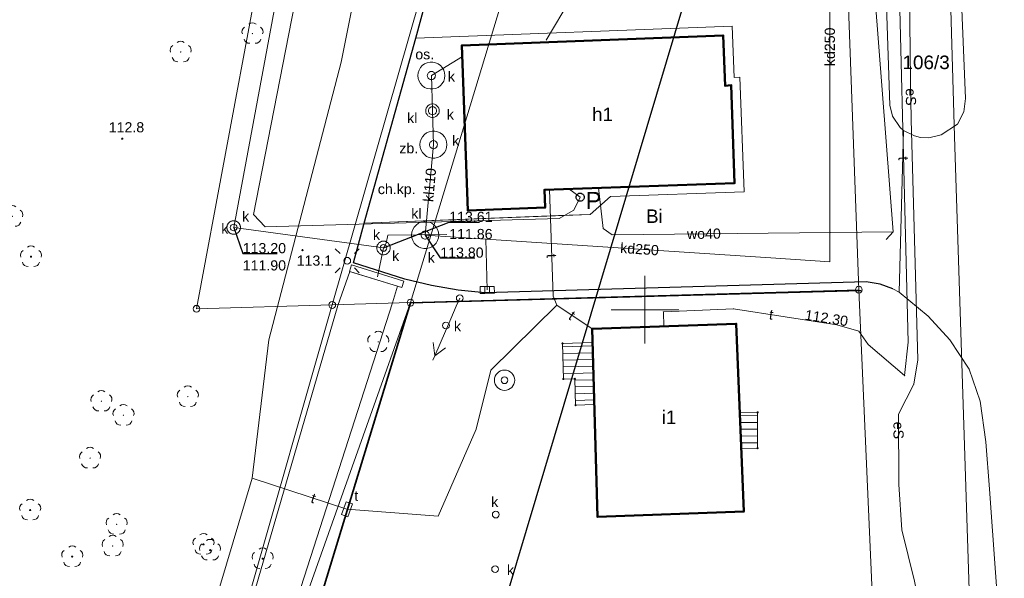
# Model space of a CAD drawing. Header units: centimetres. Extents: x 934830964 to 934860164, y -397494335 to -397452790.
# Tile 7 of 14: x 934848062 to 934855343, y -397472314 to -397468181. Entities that reach past the tile are written whole.
import ezdxf

# ---------------------------------------------------------------- set-up
doc = ezdxf.new("R2010")
doc.units = ezdxf.units.CM
doc.header["$LTSCALE"] = 0.1
doc.layers.add('0-1', color=2, linetype='Continuous', lineweight=5, true_color=0xffff00)
for name, color, linetype, lineweight in [('140-Punkty robocze', 7, 'Continuous', 25), ('202-punkt graniczny', 7, 'Continuous', 25), ('203-punkt graniczny', 7, 'Continuous', 25), ('210-oznaczenie konturu użytku gruntowego', 7, 'Continuous', 25), ('211-numer działki ewidencyjnej', 7, 'Continuous', 25), ('218-kontur użytku gruntowego', 7, 'Continuous', 25), ('219-działka ewidencyjna', 7, 'Continuous', 25), ('312-budynek ewidencyjny', 7, 'Continuous', 25), ('312-oznaczenie budynku ewidencyjnego-Atr117', 7, 'Continuous', 25), ('352-schody', 7, 'Continuous', 25), ('chodnik (powierzchnia)', 7, 'Continuous', 25), ('chodnik (powierzchnia)-Atr17', 7, 'Continuous', 25), ('drzewo liściaste', 7, 'Continuous', 25), ('drzewo liściaste (punkt)', 7, 'Continuous', 25), ('jezdnia (powierzchnia)', 7, 'Continuous', 25), ('kratka ściekowa (punkt)', 7, 'Continuous', 25), ('krawężnik (linia)', 7, 'Continuous', 25), ('latarnia (punkt)', 7, 'Continuous', 25), ('ogrodzenie trwałe (linia)', 7, 'Continuous', 25), ('osadnik (powierzchnia)', 7, 'Continuous', 25), ('osadnik (powierzchnia)-Atr17', 7, 'Continuous', 25), ('osadnik kanalizacji lokalnej (dół Chambeau) (powierzchnia)', 7, 'Continuous', 25), ('osadnik kanalizacji lokalnej (dół Chambeau) (powierzchnia)-Atr1', 7, 'Continuous', 25), ('Pieczątka na wyrysie', 7, 'Continuous', 25), ('pikieta naturalna', 7, 'Continuous', 25), ('pikieta naturalna-Atr2', 7, 'Continuous', 25), ('plac (powierzchnia)', 7, 'Continuous', 25), ('przepompownia (powierzchnia)', 7, 'Continuous', 25), ('przepompownia (powierzchnia)-Atr17', 7, 'Continuous', 25), ('przewód elektroenergetyczny (linia)', 7, 'Continuous', 25), ('przewód elektroenergetyczny (linia)-Atr1', 7, 'Continuous', 25), ('przewód elektroenergetyczny niskiego napięcia (linia) - symbol', 7, 'Continuous', 25), ('przewód kanalizacyjny (linia)', 7, 'Continuous', 25), ('przewód kanalizacyjny (linia)-Atr1', 7, 'Continuous', 25), ('przewód telekomunikacyjny (linia)', 7, 'Continuous', 25), ('przewód telekomunikacyjny (linia)-Atr1', 7, 'Continuous', 25), ('przewód wodociągowy (linia)', 7, 'Continuous', 25), ('przewód wodociągowy (linia)-Atr1', 7, 'Continuous', 25), ('Punkt budynku', 7, 'Continuous', 25), ('punkt o określonej wysokości (sieć elektroenergetyczna)', 7, 'Continuous', 25), ('punkt o określonej wysokości (sieć kanalizacyjna)', 7, 'Continuous', 25), ('punkt o określonej wysokości (sieć kanalizacyjna)-Atr2', 7, 'Continuous', 25), ('punkt o określonej wysokości (sieć kanalizacyjna)-Atr3', 7, 'Continuous', 25), ('punkt o określonej wysokości (sieć telekomunikacyjna)', 7, 'Continuous', 25), ('punkt o określonej wysokości (sieć telekomunikacyjna)-Atr2', 7, 'Continuous', 25), ('rów przydrożny (powierzchnia)', 7, 'Continuous', 25), ('studnia (punkt)', 7, 'Continuous', 25), ('studzienka - przewód kanalizacyjny (powierzchnia)', 7, 'Continuous', 25), ('studzienka - przewód kanalizacyjny (powierzchnia)-Atr17', 7, 'Continuous', 25), ('szafa telekomunikacyjna (punkt)', 7, 'Continuous', 25), ('szafa telekomunikacyjna (punkt)-Atr17', 7, 'Continuous', 25), ('słup (punkt)', 7, 'Continuous', 25), ('Wstawianie ramki sekcyjnej z opisem', 7, 'Continuous', 25), ('właz - siec kanalizacyjna (powierzchnia)', 7, 'Continuous', 25), ('właz - siec kanalizacyjna (powierzchnia)-Atr17', 7, 'Continuous', 25), ('właz okrągły - siec kanalizacyjna (punkt)', 7, 'Continuous', 25), ('właz okrągły - siec kanalizacyjna (punkt)-Atr17', 7, 'Continuous', 25), ('zbiornik - przewód kanalizacyjny (powierzchnia)', 7, 'Continuous', 25), ('zbiornik - przewód kanalizacyjny (powierzchnia)-Atr17', 7, 'Continuous', 25), ('ściana oporowa (linia)', 7, 'Continuous', 25)]:
    doc.layers.add(name, color=color, linetype=linetype, lineweight=lineweight)
doc.styles.add('Arial', font='arial.ttf')

# ---------------------------------------------------------------- blocks, each defined once
blk = doc.blocks.new('203')
at = {"layer": '0-1', "linetype": 'Continuous', "lineweight": 0, "transparency": 33554687}
h = blk.add_hatch(color=7, dxfattribs=at)
edge = h.paths.add_edge_path()
edge.add_arc((0, 0), 4.5, 270, 360, ccw=False)
edge.add_arc((0, 0), 4.5, 180, 270, ccw=False)
edge.add_arc((0, 0), 4.5, 90, 180, ccw=False)
edge.add_arc((0, 0), 4.5, 0, 90, ccw=False)
blk = doc.blocks.new('202')
at = {"layer": '0-1', "color": 7, "linetype": 'Continuous', "lineweight": 5, "transparency": 33554687}
blk.add_circle((0, 0), 25, dxfattribs=at)
blk = doc.blocks.new('PUNKTBUD')
at = {"layer": '0-1', "color": 7, "linetype": 'Continuous', "lineweight": 5, "transparency": 33554687}
blk.add_circle((0, 0), 4.5, dxfattribs=at)
blk = doc.blocks.new('OP021')
at = {"layer": '0-1', "linetype": 'Continuous', "lineweight": 0, "transparency": 33554687}
h = blk.add_hatch(color=7, dxfattribs=at)
edge = h.paths.add_edge_path()
edge.add_arc((0, 0), 5, 270, 360, ccw=False)
edge.add_arc((0, 0), 5, 180, 270, ccw=False)
edge.add_arc((0, 0), 5, 90, 180, ccw=False)
edge.add_arc((0, 0), 5, 0, 90, ccw=False)
at = {"layer": '0-1', "color": 7, "linetype": 'Continuous', "lineweight": 13, "transparency": 33554687}
for centre, start, end in [((0, 40), 49.272, 130.728), ((-38, 12.4), 121.308, 202.548), ((38, 12.4), 337.452, 58.692), ((-23.5, -32.4), 193.221, 274.871), ((23.5, -32.4), 265.129, 346.779)]:
    blk.add_arc(centre, 40, start, end, dxfattribs=at)
blk = doc.blocks.new('US22')
at = {"layer": '0-1', "color": 7, "linetype": 'Continuous', "lineweight": 13, "transparency": 33554687}
blk.add_circle((0, 0), 25, dxfattribs=at)
blk = doc.blocks.new('PW01')
at = {"layer": '0-1', "linetype": 'Continuous', "lineweight": 0, "transparency": 33554687}
h = blk.add_hatch(color=7, dxfattribs=at)
edge = h.paths.add_edge_path()
edge.add_arc((0, 0), 4.5, 270, 360, ccw=False)
edge.add_arc((0, 0), 4.5, 180, 270, ccw=False)
edge.add_arc((0, 0), 4.5, 90, 180, ccw=False)
edge.add_arc((0, 0), 4.5, 0, 90, ccw=False)
blk = doc.blocks.new('US17')
at = {"layer": '0-1', "color": 7, "linetype": 'Continuous', "lineweight": 13, "transparency": 33554687}
for p, q in [((-50, -25), (-50, 25)), ((-50, 25), (50, 25)), ((50, -25), (50, 25)), ((-50, -25), (50, -25))]:
    blk.add_line(p, q, dxfattribs=at)
blk = doc.blocks.new('SM01')
at = {"layer": '0-1', "color": 7, "linetype": 'Continuous', "lineweight": 13, "transparency": 33554687}
for p, q in [((-53, 53.1), (-88.3, 88.4)), ((53.1, 53.1), (88.4, 88.4)), ((-53, -53), (-88.3, -88.3)), ((53.1, -53), (88.4, -88.3))]:
    blk.add_line(p, q, dxfattribs=at)
blk.add_circle((0, 0), 25, dxfattribs=at)
blk = doc.blocks.new('SM04')
at = {"layer": '0-1', "color": 7, "linetype": 'Continuous', "lineweight": 13, "transparency": 33554687}
blk.add_circle((0, 0), 25, dxfattribs=at)
blk = doc.blocks.new('US05')
at = {"layer": '0-1', "color": 7, "linetype": 'Continuous', "lineweight": 13, "transparency": 33554687}
for p, q in [((-52.5, -25), (-52.5, 25)), ((-52.5, 25), (-17.5, 25)), ((-17.5, -25), (-17.5, 25)), ((-17.5, 25), (17.5, 25)), ((17.5, -25), (17.5, 25)), ((17.5, 25), (52.5, 25)), ((52.5, -25), (52.5, 25)), ((-52.5, -25), (-17.5, -25)), ((-17.5, -25), (17.5, -25)), ((17.5, -25), (52.5, -25))]:
    blk.add_line(p, q, dxfattribs=at)
blk = doc.blocks.new('US13')
at = {"layer": '0-1', "color": 7, "linetype": 'Continuous', "lineweight": 13, "transparency": 33554687}
for radius in [75, 25]:
    blk.add_circle((0, 0), radius, dxfattribs=at)
blk = doc.blocks.new('Grupa-1')
at = {"layer": 'ściana oporowa (linia)', "color": 7, "linetype": 'Continuous', "lineweight": 18, "transparency": 33554687}
for p, q in [((934850515.4, -397469996), (934850500.6, -397470043.8)), ((934850515.4, -397469996), (934850500.6, -397470043.8)), ((934850515.4, -397469996), (934850901.4, -397470115)), ((934850500.6, -397470043.8), (934850886.6, -397470162.8)), ((934850901.4, -397470115), (934850886.6, -397470162.8)), ((934850901.4, -397470115), (934850886.6, -397470162.8))]:
    blk.add_line(p, q, dxfattribs=at)
blk = doc.blocks.new('PE04')
at = {"layer": '0-1', "color": 7, "linetype": 'Continuous', "lineweight": 13, "transparency": 33554687}
for p, q in [((65, 0), (0, 0)), ((65, 0), (165, 0)), ((165, 0), (265, 0)), ((265, 0), (365, 0)), ((365, 0), (465, 0)), ((465, 0), (378.4, 50)), ((465, 0), (378.4, -50)), ((465, 0), (500, 0))]:
    blk.add_line(p, q, dxfattribs=at)
blk = doc.blocks.new('PIKIETA')
at = {"layer": '0-1', "color": 7, "linetype": 'Continuous', "lineweight": 5, "transparency": 33554687}
blk.add_circle((0, 0), 4.5, dxfattribs=at)

msp = doc.modelspace()

# ---------------------------------------------------------------- linework, layer by layer
at = {"layer": '218-kontur użytku gruntowego', "color": 3, "linetype": 'Continuous', "lineweight": 18, "true_color": 0x00ff00, "transparency": 33554687}
for p, q in [((934854267, -397470178.9), (934854001, -397462779.9)), ((934851173, -397467494.9), (934850373, -397470291.9)), ((934851718, -397467747.9), (934850952, -397470274.9)), ((934850952, -397470274.9), (934854267, -397470178.9)), ((934854442, -397474177.9), (934854267, -397470178.9)), ((934849559, -397474190.9), (934850952, -397470274.9)), ((934850373, -397470291.9), (934850952, -397470274.9)), ((934848170, -397478004.9), (934850373, -397470291.9))]:
    msp.add_line(p, q, dxfattribs=at)
at = {"layer": '219-działka ewidencyjna', "color": 7, "linetype": 'Continuous', "lineweight": 18, "transparency": 33554687}
for p, q in [((934854975, -397469045.9), (934854791, -397462651.9)), ((934854267, -397470178.9), (934854001, -397462779.9)), ((934849369, -397470319.9), (934850763, -397462868.9)), ((934850373, -397470291.9), (934851173, -397467494.9)), ((934851718, -397467747.9), (934850952, -397470274.9)), ((934854975, -397469045.9), (934855140, -397474150.9)), ((934854267, -397470178.9), (934850952, -397470274.9)), ((934854442, -397474177.9), (934854267, -397470178.9)), ((934850952, -397470274.9), (934849559, -397474190.9)), ((934850952, -397470274.9), (934850373, -397470291.9)), ((934848170, -397478004.9), (934850373, -397470291.9)), ((934849369, -397470319.9), (934850373, -397470291.9))]:
    msp.add_line(p, q, dxfattribs=at)
at = {"layer": '312-budynek ewidencyjny', "color": 7, "linetype": 'Continuous', "lineweight": 50, "transparency": 33554687}
for p, q in [((934851332, -397468371.9), (934853265, -397468298.9)), ((934853265, -397468298.9), (934853278, -397468669.9)), ((934851375, -397469592.9), (934851332, -397468371.9)), ((934853278, -397468669.9), (934853324, -397468666.9)), ((934853324, -397468666.9), (934853348, -397469389.9)), ((934853348, -397469389.9), (934851942, -397469439.9)), ((934851942, -397469439.9), (934851948, -397469571.9)), ((934851948, -397469571.9), (934851375, -397469592.9)), ((934852294, -397470468.9), (934853360, -397470431.9)), ((934853360, -397470431.9), (934853416, -397471820.9)), ((934852334, -397471859.9), (934852294, -397470468.9)), ((934853416, -397471820.9), (934852334, -397471859.9))]:
    msp.add_line(p, q, dxfattribs=at)
at = {"layer": '352-schody', "color": 7, "linetype": 'Continuous', "lineweight": 18, "transparency": 33554687}
for p, q in [((934852076.6, -397470600.6), (934852297.7, -397470594.9)), ((934852077.7, -397470650.6), (934852299.1, -397470644.9)), ((934852078.8, -397470700.6), (934852300.5, -397470694.9)), ((934852080, -397470750.5), (934852302, -397470744.8)), ((934852081.1, -397470800.5), (934852303.4, -397470794.8)), ((934852167.3, -397470848.3), (934852304.8, -397470844.8)), ((934852168.8, -397470898.3), (934852306.2, -397470894.8)), ((934852170.4, -397470948.3), (934852307.6, -397470944.8)), ((934852171.9, -397470998.3), (934852309, -397470994.7)), ((934853387.9, -397471110.6), (934853519, -397471111.9)), ((934853389.8, -397471160.6), (934853519, -397471161.9)), ((934853391.6, -397471210.6), (934853519, -397471211.9)), ((934853393.4, -397471260.7), (934853519, -397471261.9)), ((934853395.3, -397471310.7), (934853519, -397471311.9))]:
    msp.add_line(p, q, dxfattribs=at)
at = {"layer": '352-schody', "color": 7, "linetype": 'Continuous', "lineweight": 18, "transparency": 33554687, "flags": 128}
for points in [[(934852297, -397470569.9), (934852310, -397471028.9), (934852173, -397471032.9), (934852167, -397470838.9), (934852082, -397470839.9), (934852076, -397470575.9)], [(934852297, -397470569.9), (934852310, -397471028.9), (934852173, -397471032.9), (934852167, -397470838.9), (934852082, -397470839.9), (934852076, -397470575.9)], [(934853397, -397471356.9), (934853387, -397471085.9), (934853519, -397471086.9), (934853519, -397471350.9)], [(934853397, -397471356.9), (934853387, -397471085.9), (934853519, -397471086.9), (934853519, -397471350.9)]]:
    msp.add_lwpolyline(points, close=True, dxfattribs=at)
at = {"layer": 'chodnik (powierzchnia)', "color": 7, "linetype": 'Continuous', "lineweight": 18, "transparency": 33554687, "flags": 128}
msp.add_lwpolyline([(934850609, -397469685.9), (934850992, -397468316.9), (934853330, -397468229.9), (934853345, -397468607.9), (934853387, -397468606.9), (934853418, -397469453.9), (934852430, -397469489.9), (934852280, -397469621.9)], close=True, dxfattribs=at)
at = {"layer": 'jezdnia (powierzchnia)', "color": 7, "linetype": 'Continuous', "lineweight": 18, "transparency": 33554687, "flags": 128}
msp.add_lwpolyline([(934855343, -397473160.9), (934855233, -397471655.9), (934855206, -397471304.9), (934855165, -397471003.9), (934855083, -397470767.9), (934854940, -397470549.9), (934854780, -397470373.9), (934854565, -397470197.9), (934854597, -397469000.9), (934854678, -397469039.9), (934854724, -397469053.9), (934854785, -397469055.9), (934854875, -397469033.9), (934854996, -397468953.9), (934855043, -397468863.9), (934855057, -397468763.9), (934854886, -397464628.9), (934854832, -397464485.9), (934854728, -397464383.9), (934854586, -397464358.9), (934854493, -397464390.9), (934854411, -397464456.9), (934854368, -397464550.9), (934854315, -397462860.9)], dxfattribs=at)
at = {"layer": 'krawężnik (linia)', "color": 7, "linetype": 'Continuous', "lineweight": 25, "transparency": 33554687, "flags": 128}
msp.add_lwpolyline([(934854519, -397470172.9), (934854424, -397470138.9), (934854322, -397470121.9), (934851502, -397470202.9), (934851304, -397470182.9), (934851106, -397470147.9), (934850910, -397470099.9), (934850529, -397469980.9), (934850609, -397469685.9), (934850992, -397468316.9), (934851134, -397467788.9), (934851198, -397467597.9), (934851271, -397467412.9), (934851863, -397466014.9), (934851939, -397465837.9), (934851983, -397465729.9), (934852055, -397465560.9), (934852602, -397464372.9), (934852799, -397463981.9)], dxfattribs=at)
at = {"layer": 'ogrodzenie trwałe (linia)', "color": 7, "linetype": 'Continuous', "lineweight": 35, "transparency": 33554687, "flags": 128}
msp.add_lwpolyline([(934849759, -397474190.9), (934850952, -397470275.9), (934854284, -397470185.9)], dxfattribs=at)
at = {"layer": 'osadnik (powierzchnia)', "color": 7, "linetype": 'Continuous', "lineweight": 18, "transparency": 33554687, "flags": 128}
msp.add_lwpolyline([(934851206, -397468594.9), (934851204, -397468615.9), (934851197, -397468635.9), (934851187, -397468653.9), (934851173, -397468668.9), (934851156, -397468681.9), (934851137, -397468689.9), (934851116, -397468693.9), (934851096, -397468693.9), (934851075, -397468689.9), (934851056, -397468681.9), (934851039, -397468668.9), (934851025, -397468653.9), (934851015, -397468635.9), (934851008, -397468615.9), (934851006, -397468594.9), (934851008, -397468573.9), (934851015, -397468553.9), (934851025, -397468535.9), (934851039, -397468520.9), (934851056, -397468507.9), (934851075, -397468499.9), (934851096, -397468495.9), (934851116, -397468495.9), (934851137, -397468499.9), (934851156, -397468507.9), (934851173, -397468520.9), (934851187, -397468535.9), (934851197, -397468553.9), (934851204, -397468573.9)], close=True, dxfattribs=at)
at = {"layer": 'osadnik kanalizacji lokalnej (dół Chambeau) (powierzchnia)', "color": 7, "linetype": 'Continuous', "lineweight": 18, "transparency": 33554687, "flags": 128}
for points in [[(934851164, -397468854.9), (934851163, -397468864.9), (934851160, -397468874.9), (934851154, -397468883.9), (934851147, -397468891.9), (934851139, -397468897.9), (934851129, -397468902.9), (934851119, -397468904.9), (934851109, -397468904.9), (934851099, -397468902.9), (934851089, -397468897.9), (934851081, -397468891.9), (934851074, -397468883.9), (934851068, -397468874.9), (934851065, -397468864.9), (934851064, -397468854.9), (934851065, -397468844.9), (934851068, -397468834.9), (934851074, -397468825.9), (934851081, -397468817.9), (934851089, -397468811.9), (934851099, -397468806.9), (934851109, -397468804.9), (934851119, -397468804.9), (934851129, -397468806.9), (934851139, -397468811.9), (934851147, -397468817.9), (934851154, -397468825.9), (934851160, -397468834.9), (934851163, -397468844.9)], [(934851160, -397469774.9), (934851158, -397469795.9), (934851151, -397469815.9), (934851141, -397469833.9), (934851127, -397469848.9), (934851110, -397469861.9), (934851091, -397469869.9), (934851070, -397469873.9), (934851050, -397469873.9), (934851029, -397469869.9), (934851010, -397469861.9), (934850993, -397469848.9), (934850979, -397469833.9), (934850969, -397469815.9), (934850962, -397469795.9), (934850960, -397469774.9), (934850962, -397469753.9), (934850969, -397469733.9), (934850979, -397469715.9), (934850993, -397469700.9), (934851010, -397469687.9), (934851029, -397469679.9), (934851050, -397469675.9), (934851070, -397469675.9), (934851091, -397469679.9), (934851110, -397469687.9), (934851127, -397469700.9), (934851141, -397469715.9), (934851151, -397469733.9), (934851158, -397469753.9)]]:
    msp.add_lwpolyline(points, close=True, dxfattribs=at)
at = {"layer": 'Pieczątka na wyrysie', "color": 5, "linetype": 'Continuous', "lineweight": 25, "true_color": 0x0000ff, "transparency": 33554687, "flags": 128}
msp.add_lwpolyline([(934833914, -397472224.9), (934841746, -397475435.9), (934849189, -397480726.9), (934855187, -397460653.9), (934854728, -397458784.9), (934847073, -397456102.9), (934844109, -397460865.9), (934841076, -397460689.9), (934838077, -397463475.9), (934836983, -397465663.9)], close=True, dxfattribs=at)
at = {"layer": 'plac (powierzchnia)', "color": 7, "linetype": 'Continuous', "lineweight": 18, "transparency": 33554687, "flags": 128}
msp.add_lwpolyline([(934854359, -397464696.9), (934854496, -397468813.9), (934854517, -397468895.9), (934854572, -397468978.9), (934854597, -397469000.9), (934854565, -397470197.9), (934854519, -397470172.9), (934854424, -397470138.9), (934854322, -397470121.9), (934851502, -397470202.9), (934851304, -397470182.9), (934851106, -397470147.9), (934850910, -397470099.9), (934850529, -397469980.9), (934850609, -397469685.9), (934852046, -397469630.9), (934852280, -397469621.9), (934852430, -397469489.9), (934853418, -397469453.9), (934853387, -397468606.9), (934853345, -397468607.9), (934853330, -397468229.9), (934850992, -397468316.9), (934851134, -397467788.9)], dxfattribs=at)
at = {"layer": 'przepompownia (powierzchnia)', "color": 7, "linetype": 'Continuous', "lineweight": 25, "transparency": 33554687, "flags": 128}
msp.add_lwpolyline([(934852236, -397469494.9), (934852235, -397469500.9), (934852233, -397469506.9), (934852230, -397469512.9), (934852226, -397469516.9), (934852221, -397469520.9), (934852215, -397469523.9), (934852209, -397469524.9), (934852203, -397469524.9), (934852197, -397469523.9), (934852191, -397469520.9), (934852186, -397469516.9), (934852182, -397469512.9), (934852179, -397469506.9), (934852177, -397469500.9), (934852176, -397469494.9), (934852177, -397469488.9), (934852179, -397469482.9), (934852182, -397469476.9), (934852186, -397469472.9), (934852191, -397469468.9), (934852197, -397469465.9), (934852203, -397469464.9), (934852209, -397469464.9), (934852215, -397469465.9), (934852221, -397469468.9), (934852226, -397469472.9), (934852230, -397469476.9), (934852233, -397469482.9), (934852235, -397469488.9)], close=True, dxfattribs=at)
at = {"layer": 'przewód elektroenergetyczny (linia)', "color": 1, "linetype": 'Continuous', "lineweight": 18, "true_color": 0xff0000, "transparency": 33554687, "flags": 128}
msp.add_lwpolyline([(934854303, -397462390.9), (934854514, -397464591.9), (934854510, -397465036.9), (934854524, -397465232.9), (934854530, -397465381.9), (934854588, -397466886.9), (934854638, -397467553.9), (934854650, -397468630.9), (934854654, -397468920.9), (934854703, -397470696.9), (934854674, -397470876.9), (934854560, -397471099.9), (934854563, -397471620.9), (934854586, -397471954.9), (934854679, -397472334.9), (934854772, -397472789.9)], dxfattribs=at)
at = {"layer": 'przewód kanalizacyjny (linia)', "color": 34, "linetype": 'Continuous', "lineweight": 18, "true_color": 0x994c00, "transparency": 33554687}
for p, q in [((934852285, -397467777.9), (934851954, -397468333.9)), ((934851121, -397469105.9), (934851060, -397469774.9)), ((934851509, -397469804.9), (934851519, -397470180.9))]:
    msp.add_line(p, q, dxfattribs=at)
at = {"layer": 'przewód kanalizacyjny (linia)', "color": 34, "linetype": 'Continuous', "lineweight": 18, "true_color": 0x994c00, "transparency": 33554687, "flags": 128}
for points in [[(934853292, -397456081.9), (934853358, -397456121.9), (934853360, -397456159.9), (934852417, -397459370.9), (934851569, -397461708.9), (934850722, -397464852.9), (934849791, -397469622.9), (934849878, -397469712.9), (934852052, -397469651.9), (934852159, -397469590.9), (934852206, -397469494.9), (934852122, -397469433.9)], [(934854149, -397461880.9), (934853919, -397462177.9), (934853416, -397462952.9), (934850893, -397463003.9), (934849644, -397469718.9), (934850752, -397469869.9), (934850708, -397470084.9)], [(934854028, -397466816.9), (934854053, -397467737.9), (934854053, -397468716.9), (934854053, -397469971.9), (934853654, -397469945.9), (934851509, -397469804.9), (934851060, -397469774.9)], [(934851121, -397469105.9), (934851114, -397468854.9), (934851106, -397468594.9), (934851335, -397468453.9)], [(934851221, -397469770.9), (934850783, -397469775.9), (934850771, -397469833.9), (934850752, -397469869.9)]]:
    msp.add_lwpolyline(points, dxfattribs=at)
at = {"layer": 'przewód telekomunikacyjny (linia)', "color": 30, "linetype": 'Continuous', "lineweight": 18, "true_color": 0xff7f00, "transparency": 33554687}
msp.add_line((934852294, -397470468.9), (934852034, -397470292.9), dxfattribs=at)
at = {"layer": 'przewód telekomunikacyjny (linia)', "color": 30, "linetype": 'Continuous', "lineweight": 18, "true_color": 0xff7f00, "transparency": 33554687, "flags": 128}
for points in [[(934852825, -397470450.9), (934852822, -397470342.9), (934853341, -397470319.9), (934854105, -397470437.9), (934854268, -397470486.9), (934854337, -397470584.9), (934854606, -397470814.9), (934854631, -397470567.9), (934854542, -397466918.9), (934854465, -397464478.9), (934854247, -397462275.9), (934854093, -397461860.9), (934854337, -397460976.9), (934854226, -397459584.9), (934854152, -397458259.9), (934854059, -397455688.9), (934853902, -397454513.9), (934853881, -397454009.9), (934853017, -397453322.9), (934853094.7, -397452834.9)], [(934848240, -397477124.9), (934848148, -397476402.9), (934848507, -397475167.9), (934849253, -397473341.9), (934849781, -397471573.9), (934849905, -397470549.9), (934850439, -397468494.9), (934850623, -397467571.9), (934851283, -397466227.9), (934852112, -397464948.9), (934852715, -397463625.9), (934853821, -397461694.9), (934854192, -397459556.9), (934854122, -397455264.9)], [(934851979, -397469438.9), (934852006, -397470226.9), (934852034, -397470292.9)], [(934849781, -397471573.9), (934850482, -397471802.9), (934851156, -397471854.9), (934851438, -397471209.9), (934851546, -397470774.9), (934852034, -397470292.9)]]:
    msp.add_lwpolyline(points, dxfattribs=at)
at = {"layer": 'przewód wodociągowy (linia)', "color": 5, "linetype": 'Continuous', "lineweight": 18, "true_color": 0x0000ff, "transparency": 33554687, "flags": 128}
for points in [[(934853915, -397454847.9), (934853995, -397456771.9), (934854099, -397459654.9), (934854023, -397461408.9), (934854219, -397464004.9), (934854362, -397467678.9), (934854520, -397469750.9), (934854469, -397469807.9)], [(934854520, -397469750.9), (934852444, -397469772.9), (934852376, -397469725.9), (934852341, -397469425.9)]]:
    msp.add_lwpolyline(points, dxfattribs=at)
at = {"layer": 'punkt o określonej wysokości (sieć kanalizacyjna)-Atr2', "color": 7, "linetype": 'Continuous', "lineweight": 25, "transparency": 33554687, "flags": 128}
for points in [[(934850752, -397469869.9), (934851238, -397469678.9), (934851461.7, -397469678.9)], [(934849644, -397469718.9), (934849711, -397469910.9), (934849966.6, -397469910.9)], [(934851060, -397469774.9), (934851172, -397469943.9), (934851427.6, -397469943.9)]]:
    msp.add_lwpolyline(points, dxfattribs=at)
at = {"layer": 'rów przydrożny (powierzchnia)', "color": 7, "linetype": 'Continuous', "lineweight": 18, "transparency": 33554687, "flags": 128}
msp.add_lwpolyline([(934843656.5, -397494334.9), (934844792, -397490135.9), (934845312, -397488325.9), (934846721, -397483405.9), (934848170, -397478004.9), (934850414, -397470296.9), (934850503, -397470043.9), (934850855, -397470151.9), (934850818, -397470276.9), (934849559, -397474190.9), (934848447, -397478166.9), (934847049, -397483495.9), (934845868, -397487678.9), (934845916, -397487841.9)], dxfattribs=at)
at = {"layer": 'studzienka - przewód kanalizacyjny (powierzchnia)', "color": 34, "linetype": 'Continuous', "lineweight": 18, "true_color": 0x994c00, "transparency": 33554687, "flags": 128}
for points in [[(934849694, -397469718.9), (934849694, -397469721.9), (934849694, -397469725.9), (934849693, -397469728.9), (934849692, -397469732.9), (934849691, -397469735.9), (934849690, -397469738.9), (934849688, -397469741.9), (934849686, -397469744.9), (934849684, -397469747.9), (934849682, -397469750.9), (934849680, -397469753.9), (934849677, -397469755.9), (934849675, -397469757.9), (934849672, -397469759.9), (934849669, -397469761.9), (934849666, -397469763.9), (934849663, -397469764.9), (934849659, -397469766.9), (934849656, -397469767.9), (934849653, -397469767.9), (934849649, -397469768.9), (934849646, -397469768.9), (934849642, -397469768.9), (934849639, -397469768.9), (934849635, -397469767.9), (934849632, -397469767.9), (934849629, -397469766.9), (934849625, -397469764.9), (934849622, -397469763.9), (934849619, -397469761.9), (934849616, -397469759.9), (934849613, -397469757.9), (934849611, -397469755.9), (934849608, -397469753.9), (934849606, -397469750.9), (934849604, -397469747.9), (934849602, -397469744.9), (934849600, -397469741.9), (934849598, -397469738.9), (934849597, -397469735.9), (934849596, -397469732.9), (934849595, -397469728.9), (934849594, -397469725.9), (934849594, -397469721.9), (934849594, -397469718.9), (934849594, -397469715.9), (934849594, -397469711.9), (934849595, -397469708.9), (934849596, -397469704.9), (934849597, -397469701.9), (934849598, -397469698.9), (934849600, -397469695.9), (934849602, -397469692.9), (934849604, -397469689.9), (934849606, -397469686.9), (934849608, -397469683.9), (934849611, -397469681.9), (934849613, -397469679.9), (934849616, -397469677.9), (934849619, -397469675.9), (934849622, -397469673.9), (934849625, -397469672.9), (934849629, -397469670.9), (934849632, -397469669.9), (934849635, -397469669.9), (934849639, -397469668.9), (934849642, -397469668.9), (934849646, -397469668.9), (934849649, -397469668.9), (934849653, -397469669.9), (934849656, -397469669.9), (934849659, -397469670.9), (934849663, -397469672.9), (934849666, -397469673.9), (934849669, -397469675.9), (934849672, -397469677.9), (934849675, -397469679.9), (934849677, -397469681.9), (934849680, -397469683.9), (934849682, -397469686.9), (934849684, -397469689.9), (934849686, -397469692.9), (934849688, -397469695.9), (934849690, -397469698.9), (934849691, -397469701.9), (934849692, -397469704.9), (934849693, -397469708.9), (934849694, -397469711.9), (934849694, -397469715.9)], [(934850802, -397469869.9), (934850802, -397469872.9), (934850802, -397469876.9), (934850801, -397469879.9), (934850800, -397469883.9), (934850799, -397469886.9), (934850798, -397469889.9), (934850796, -397469892.9), (934850794, -397469895.9), (934850792, -397469898.9), (934850790, -397469901.9), (934850788, -397469904.9), (934850785, -397469906.9), (934850783, -397469908.9), (934850780, -397469910.9), (934850777, -397469912.9), (934850774, -397469914.9), (934850771, -397469915.9), (934850767, -397469917.9), (934850764, -397469918.9), (934850761, -397469918.9), (934850757, -397469919.9), (934850754, -397469919.9), (934850750, -397469919.9), (934850747, -397469919.9), (934850743, -397469918.9), (934850740, -397469918.9), (934850737, -397469917.9), (934850733, -397469915.9), (934850730, -397469914.9), (934850727, -397469912.9), (934850724, -397469910.9), (934850721, -397469908.9), (934850719, -397469906.9), (934850716, -397469904.9), (934850714, -397469901.9), (934850712, -397469898.9), (934850710, -397469895.9), (934850708, -397469892.9), (934850706, -397469889.9), (934850705, -397469886.9), (934850704, -397469883.9), (934850703, -397469879.9), (934850702, -397469876.9), (934850702, -397469872.9), (934850702, -397469869.9), (934850702, -397469866.9), (934850702, -397469862.9), (934850703, -397469859.9), (934850704, -397469855.9), (934850705, -397469852.9), (934850706, -397469849.9), (934850708, -397469846.9), (934850710, -397469843.9), (934850712, -397469840.9), (934850714, -397469837.9), (934850716, -397469834.9), (934850719, -397469832.9), (934850721, -397469830.9), (934850724, -397469828.9), (934850727, -397469826.9), (934850730, -397469824.9), (934850733, -397469823.9), (934850737, -397469821.9), (934850740, -397469820.9), (934850743, -397469820.9), (934850747, -397469819.9), (934850750, -397469819.9), (934850754, -397469819.9), (934850757, -397469819.9), (934850761, -397469820.9), (934850764, -397469820.9), (934850767, -397469821.9), (934850771, -397469823.9), (934850774, -397469824.9), (934850777, -397469826.9), (934850780, -397469828.9), (934850783, -397469830.9), (934850785, -397469832.9), (934850788, -397469834.9), (934850790, -397469837.9), (934850792, -397469840.9), (934850794, -397469843.9), (934850796, -397469846.9), (934850798, -397469849.9), (934850799, -397469852.9), (934850800, -397469855.9), (934850801, -397469859.9), (934850802, -397469862.9), (934850802, -397469866.9)]]:
    msp.add_lwpolyline(points, close=True, dxfattribs=at)
at = {"layer": 'Wstawianie ramki sekcyjnej z opisem', "color": 7, "linetype": 'Continuous', "lineweight": 13, "transparency": 33554687}
for p, q in [((934852685, -397470576.9), (934852685, -397470076.9)), ((934852435, -397470326.9), (934852935, -397470326.9))]:
    msp.add_line(p, q, dxfattribs=at)
at = {"layer": 'właz - siec kanalizacyjna (powierzchnia)', "color": 7, "linetype": 'Continuous', "lineweight": 18, "transparency": 33554687, "flags": 128}
for points in [[(934851136, -397468594.9), (934851135, -397468600.9), (934851133, -397468606.9), (934851130, -397468612.9), (934851126, -397468616.9), (934851121, -397468620.9), (934851115, -397468623.9), (934851109, -397468624.9), (934851103, -397468624.9), (934851097, -397468623.9), (934851091, -397468620.9), (934851086, -397468616.9), (934851082, -397468612.9), (934851079, -397468606.9), (934851077, -397468600.9), (934851076, -397468594.9), (934851077, -397468588.9), (934851079, -397468582.9), (934851082, -397468576.9), (934851086, -397468572.9), (934851091, -397468568.9), (934851097, -397468565.9), (934851103, -397468564.9), (934851109, -397468564.9), (934851115, -397468565.9), (934851121, -397468568.9), (934851126, -397468572.9), (934851130, -397468576.9), (934851133, -397468582.9), (934851135, -397468588.9)], [(934851144, -397468854.9), (934851143, -397468860.9), (934851141, -397468866.9), (934851138, -397468872.9), (934851134, -397468876.9), (934851129, -397468880.9), (934851123, -397468883.9), (934851117, -397468884.9), (934851111, -397468884.9), (934851105, -397468883.9), (934851099, -397468880.9), (934851094, -397468876.9), (934851090, -397468872.9), (934851087, -397468866.9), (934851085, -397468860.9), (934851084, -397468854.9), (934851085, -397468848.9), (934851087, -397468842.9), (934851090, -397468836.9), (934851094, -397468832.9), (934851099, -397468828.9), (934851105, -397468825.9), (934851111, -397468824.9), (934851117, -397468824.9), (934851123, -397468825.9), (934851129, -397468828.9), (934851134, -397468832.9), (934851138, -397468836.9), (934851141, -397468842.9), (934851143, -397468848.9)], [(934851151, -397469105.9), (934851150, -397469111.9), (934851148, -397469117.9), (934851145, -397469123.9), (934851141, -397469127.9), (934851136, -397469131.9), (934851130, -397469134.9), (934851124, -397469135.9), (934851118, -397469135.9), (934851112, -397469134.9), (934851106, -397469131.9), (934851101, -397469127.9), (934851097, -397469123.9), (934851094, -397469117.9), (934851092, -397469111.9), (934851091, -397469105.9), (934851092, -397469099.9), (934851094, -397469093.9), (934851097, -397469087.9), (934851101, -397469083.9), (934851106, -397469079.9), (934851112, -397469076.9), (934851118, -397469075.9), (934851124, -397469075.9), (934851130, -397469076.9), (934851136, -397469079.9), (934851141, -397469083.9), (934851145, -397469087.9), (934851148, -397469093.9), (934851150, -397469099.9)], [(934851090, -397469774.9), (934851089, -397469780.9), (934851087, -397469786.9), (934851084, -397469792.9), (934851080, -397469796.9), (934851075, -397469800.9), (934851069, -397469803.9), (934851063, -397469804.9), (934851057, -397469804.9), (934851051, -397469803.9), (934851045, -397469800.9), (934851040, -397469796.9), (934851036, -397469792.9), (934851033, -397469786.9), (934851031, -397469780.9), (934851030, -397469774.9), (934851031, -397469768.9), (934851033, -397469762.9), (934851036, -397469756.9), (934851040, -397469752.9), (934851045, -397469748.9), (934851051, -397469745.9), (934851057, -397469744.9), (934851063, -397469744.9), (934851069, -397469745.9), (934851075, -397469748.9), (934851080, -397469752.9), (934851084, -397469756.9), (934851087, -397469762.9), (934851089, -397469768.9)]]:
    msp.add_lwpolyline(points, close=True, dxfattribs=at)
at = {"layer": 'zbiornik - przewód kanalizacyjny (powierzchnia)', "color": 34, "linetype": 'Continuous', "lineweight": 18, "true_color": 0x994c00, "transparency": 33554687, "flags": 128}
msp.add_lwpolyline([(934851221, -397469105.9), (934851219, -397469126.9), (934851212, -397469146.9), (934851202, -397469164.9), (934851188, -397469179.9), (934851171, -397469192.9), (934851152, -397469200.9), (934851131, -397469204.9), (934851111, -397469204.9), (934851090, -397469200.9), (934851071, -397469192.9), (934851054, -397469179.9), (934851040, -397469164.9), (934851030, -397469146.9), (934851023, -397469126.9), (934851021, -397469105.9), (934851023, -397469084.9), (934851030, -397469064.9), (934851040, -397469046.9), (934851054, -397469031.9), (934851071, -397469018.9), (934851090, -397469010.9), (934851111, -397469006.9), (934851131, -397469006.9), (934851152, -397469010.9), (934851171, -397469018.9), (934851188, -397469031.9), (934851202, -397469046.9), (934851212, -397469064.9), (934851219, -397469084.9)], close=True, dxfattribs=at)

# ---------------------------------------------------------------- block references
at = {"layer": '140-Punkty robocze', "color": 7, "transparency": 33554687}
for p in [(934848820, -397469061.9), (934850153, -397469885.9), (934848145, -397469934.9), (934848139, -397471808.9), (934849421, -397472062.9), (934849469, -397472105.9), (934848450, -397472153.9), (934849858, -397472168.9)]:
    msp.add_blockref('PIKIETA', p, dxfattribs=at)
at = {"layer": '202-punkt graniczny', "color": 7, "transparency": 33554687}
for p in [(934854267, -397470178.9), (934850373, -397470291.9), (934850952, -397470274.9), (934849369, -397470319.9)]:
    msp.add_blockref('202', p, dxfattribs=at)
at = {"layer": '203-punkt graniczny', "color": 7, "transparency": 33554687}
msp.add_blockref('203', (934854975, -397469045.9), dxfattribs=at)
at = {"layer": 'drzewo liściaste', "color": 94, "true_color": 0x009900, "transparency": 33554687}
for p in [(934848007, -397469636.9), (934848145, -397469934.9), (934848139, -397471808.9), (934849421, -397472062.9), (934849469, -397472105.9), (934848450, -397472153.9), (934849858, -397472168.9)]:
    msp.add_blockref('OP021', p, dxfattribs=at)
at = {"layer": 'drzewo liściaste (punkt)', "color": 94, "true_color": 0x009900, "transparency": 33554687}
for p in [(934849783, -397468283.9), (934849252, -397468419.9), (934850713, -397470564.9), (934848666, -397471003.9), (934849305, -397470969.9), (934848829, -397471107.9), (934848582, -397471424.9), (934848779, -397471914.9), (934848749, -397472074.9)]:
    msp.add_blockref('OP021', p, dxfattribs=at)
at = {"layer": 'kratka ściekowa (punkt)', "color": 7, "transparency": 33554687, "rotation": 0.5399999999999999}
msp.add_blockref('US05', (934851519, -397470180.9), dxfattribs=at)
at = {"layer": 'latarnia (punkt)', "color": 7, "transparency": 33554687}
msp.add_blockref('SM01', (934850484, -397469964.9), dxfattribs=at)
at = {"layer": 'pikieta naturalna', "color": 7, "transparency": 33554687}
for p in [(934848820, -397469061.9), (934850153, -397469885.9)]:
    msp.add_blockref('PW01', p, dxfattribs=at)
at = {"layer": 'przewód elektroenergetyczny niskiego napięcia (linia) - symbol', "color": 1, "true_color": 0xff0000, "transparency": 33554687, "rotation": 246.596}
msp.add_blockref('PE04', (934851316, -397470241.9), dxfattribs=at)
at = {"layer": 'Punkt budynku', "color": 5, "true_color": 0x0000ff, "transparency": 33554687}
for p in [(934853265, -397468298.9), (934851332, -397468371.9), (934853278, -397468669.9), (934853324, -397468666.9), (934853348, -397469389.9), (934851942, -397469439.9), (934851375, -397469592.9), (934851948, -397469571.9), (934853360, -397470431.9), (934852294, -397470468.9), (934852076, -397470575.9), (934852297, -397470569.9), (934852082, -397470839.9), (934852167, -397470838.9), (934852173, -397471032.9), (934852310, -397471028.9), (934853387, -397471085.9), (934853519, -397471086.9), (934853397, -397471356.9), (934853519, -397471350.9), (934853416, -397471820.9), (934852334, -397471859.9)]:
    msp.add_blockref('PUNKTBUD', p, dxfattribs=at)
at = {"layer": 'punkt o określonej wysokości (sieć elektroenergetyczna)', "color": 1, "true_color": 0xff0000, "transparency": 33554687}
for p in [(934854654, -397468920.9), (934854674, -397470876.9), (934854563, -397471620.9)]:
    msp.add_blockref('PW01', p, dxfattribs=at)
at = {"layer": 'punkt o określonej wysokości (sieć kanalizacyjna)', "color": 34, "true_color": 0x994c00, "transparency": 33554687}
for p in [(934849644, -397469718.9), (934851060, -397469774.9), (934850752, -397469869.9)]:
    msp.add_blockref('PW01', p, dxfattribs=at)
at = {"layer": 'punkt o określonej wysokości (sieć telekomunikacyjna)', "color": 30, "true_color": 0xff7f00, "transparency": 33554687}
for p in [(934852822, -397470342.9), (934853341, -397470319.9), (934854105, -397470437.9), (934854268, -397470486.9), (934854337, -397470584.9), (934854606, -397470814.9)]:
    msp.add_blockref('PW01', p, dxfattribs=at)
at = {"layer": 'studnia (punkt)', "color": 7, "transparency": 33554687}
msp.add_blockref('US13', (934851647, -397470848.9), dxfattribs=at)
at = {"layer": 'szafa telekomunikacyjna (punkt)', "color": 7, "transparency": 33554687, "rotation": 70.144}
msp.add_blockref('US17', (934850482, -397471802.9), dxfattribs=at)
at = {"layer": 'słup (punkt)', "color": 7, "transparency": 33554687}
msp.add_blockref('SM04', (934851316, -397470241.9), dxfattribs=at)
at = {"layer": 'właz okrągły - siec kanalizacyjna (punkt)', "color": 7, "transparency": 33554687}
for p in [(934849644, -397469718.9), (934850752, -397469869.9), (934851214, -397470443.9), (934851582, -397471842.9), (934851577, -397472246.9)]:
    msp.add_blockref('US22', p, dxfattribs=at)
at = {"layer": 'ściana oporowa (linia)', "color": 7, "transparency": 33554687}
msp.add_blockref('Grupa-1', (0, 0), dxfattribs=at)

# ---------------------------------------------------------------- texts
at = {"layer": '210-oznaczenie konturu użytku gruntowego', "color": 3, "true_color": 0x00ff00, "transparency": 33554687, "insert": (934852693, -397469584.9), "char_height": 100, "attachment_point": 1, "line_spacing_factor": 0.25, "style": 'Arial'}
msp.add_mtext('Bi', dxfattribs=at)
at = {"layer": '211-numer działki ewidencyjnej', "color": 7, "transparency": 33554687, "insert": (934854590, -397468446.9), "char_height": 100, "attachment_point": 1, "line_spacing_factor": 0.25, "style": 'Arial'}
msp.add_mtext('106/3', dxfattribs=at)
at = {"layer": '312-oznaczenie budynku ewidencyjnego-Atr117', "color": 7, "transparency": 33554687, "char_height": 100, "attachment_point": 5, "line_spacing_factor": 0.25, "style": 'Arial'}
for s, insert in [('h1', (934852372, -397468881.9)), ('i1', (934852863, -397471122.9))]:
    msp.add_mtext(s, dxfattribs=dict(at, insert=insert))
at = {"layer": 'chodnik (powierzchnia)-Atr17', "color": 7, "transparency": 33554687, "insert": (934850710, -397469396.9), "char_height": 75, "attachment_point": 1, "line_spacing_factor": 0.25, "style": 'Arial'}
msp.add_mtext('ch.kp.', dxfattribs=at)
at = {"layer": 'osadnik (powierzchnia)-Atr17', "color": 7, "transparency": 33554687, "insert": (934850987, -397468437.9), "char_height": 75, "attachment_point": 4, "line_spacing_factor": 0.25, "style": 'Arial'}
msp.add_mtext('os.', dxfattribs=at)
at = {"layer": 'osadnik kanalizacji lokalnej (dół Chambeau) (powierzchnia)-Atr1', "color": 7, "transparency": 33554687, "char_height": 75, "attachment_point": 1, "line_spacing_factor": 0.25, "style": 'Arial'}
for insert in [(934850927, -397468871.9), (934850957, -397469577.9)]:
    msp.add_mtext('kl', dxfattribs=dict(at, insert=insert))
at = {"layer": 'pikieta naturalna-Atr2', "color": 7, "transparency": 33554687, "char_height": 75, "attachment_point": 1, "line_spacing_factor": 0.25, "style": 'Arial'}
for s, insert in [('112.8', (934848720, -397468939.9)), ('113.1', (934850110, -397469925.9))]:
    msp.add_mtext(s, dxfattribs=dict(at, insert=insert))
at = {"layer": 'przepompownia (powierzchnia)-Atr17', "color": 7, "transparency": 33554687, "insert": (934852247, -397469455.9), "char_height": 125, "attachment_point": 1, "line_spacing_factor": 0.25, "style": 'Arial'}
msp.add_mtext('P', dxfattribs=at)
at = {"layer": 'przewód elektroenergetyczny (linia)-Atr1', "color": 1, "true_color": 0xff0000, "transparency": 33554687, "char_height": 75, "attachment_point": 4, "line_spacing_factor": 0.25, "style": 'Arial'}
for insert, rotation in [((934854651, -397468688.9), 270.79), ((934854560, -397471155.9), 270.33)]:
    msp.add_mtext('eS', dxfattribs=dict(at, insert=insert, rotation=rotation))
at = {"layer": 'przewód kanalizacyjny (linia)-Atr1', "color": 34, "true_color": 0x994c00, "transparency": 33554687, "char_height": 75, "attachment_point": 4, "line_spacing_factor": 0.25, "style": 'Arial'}
for s, insert, rotation in [('kd250', (934854053, -397468524.9), 90), ('kl110', (934851082, -397469528.9), 84.79), ('kd250', (934852503, -397469869.9), 356.239)]:
    msp.add_mtext(s, dxfattribs=dict(at, insert=insert, rotation=rotation))
at = {"layer": 'przewód telekomunikacyjny (linia)-Atr1', "color": 30, "true_color": 0xff7f00, "transparency": 33554687, "char_height": 75, "attachment_point": 4, "line_spacing_factor": 0.25, "style": 'Arial'}
for insert, rotation in [((934854597, -397469192.9), 271.397), ((934851995, -397469913.9), 271.962), ((934852134, -397470360.9), 325.905), ((934853605, -397470360.9), 351.22), ((934850220, -397471716.9), 341.909)]:
    msp.add_mtext('t', dxfattribs=dict(at, insert=insert, rotation=rotation))
at = {"layer": 'przewód wodociągowy (linia)-Atr1', "color": 5, "true_color": 0x0000ff, "transparency": 33554687, "insert": (934852996, -397469766.9), "char_height": 75, "attachment_point": 4, "rotation": 0.607, "line_spacing_factor": 0.25, "style": 'Arial'}
msp.add_mtext('wo40', dxfattribs=at)
at = {"layer": 'punkt o określonej wysokości (sieć kanalizacyjna)-Atr2', "color": 34, "true_color": 0x994c00, "transparency": 33554687, "char_height": 75, "attachment_point": 7, "line_spacing_factor": 0.25, "style": 'Arial'}
for s, insert in [('113.61', (934851238, -397469678.1)), ('113.20', (934849711, -397469910.1)), ('113.80', (934851172, -397469943.1))]:
    msp.add_mtext(s, dxfattribs=dict(at, insert=insert))
at = {"layer": 'punkt o określonej wysokości (sieć kanalizacyjna)-Atr3', "color": 34, "true_color": 0x994c00, "transparency": 33554687, "char_height": 75, "attachment_point": 7, "line_spacing_factor": 0.25, "style": 'Arial'}
for s, insert in [('111.86', (934851238, -397469805.6)), ('111.90', (934849711, -397470037.6))]:
    msp.add_mtext(s, dxfattribs=dict(at, insert=insert))
at = {"layer": 'punkt o określonej wysokości (sieć telekomunikacyjna)-Atr2', "color": 30, "true_color": 0xff7f00, "transparency": 33554687, "insert": (934853875.5, -397470326.8), "char_height": 75, "attachment_point": 1, "rotation": 351.22, "line_spacing_factor": 0.25, "style": 'Arial'}
msp.add_mtext('112.30', dxfattribs=at)
at = {"layer": 'studzienka - przewód kanalizacyjny (powierzchnia)-Atr17', "color": 34, "true_color": 0x994c00, "transparency": 33554687, "char_height": 75, "attachment_point": 1, "line_spacing_factor": 0.25, "style": 'Arial'}
for insert in [(934849706, -397469599.9), (934850674, -397469735.9)]:
    msp.add_mtext('k', dxfattribs=dict(at, insert=insert))
at = {"layer": 'szafa telekomunikacyjna (punkt)-Atr17', "color": 7, "transparency": 33554687, "insert": (934850536, -397471665.9), "char_height": 75, "attachment_point": 1, "line_spacing_factor": 0.25, "style": 'Arial'}
msp.add_mtext('t', dxfattribs=at)
at = {"layer": 'właz - siec kanalizacyjna (powierzchnia)-Atr17', "color": 7, "transparency": 33554687, "char_height": 75, "attachment_point": 1, "line_spacing_factor": 0.25, "style": 'Arial'}
for insert in [(934851228, -397468563.9), (934851220, -397468844.9), (934851260, -397469038.9), (934851079, -397469904.9)]:
    msp.add_mtext('k', dxfattribs=dict(at, insert=insert))
at = {"layer": 'właz okrągły - siec kanalizacyjna (punkt)-Atr17', "color": 7, "transparency": 33554687, "char_height": 75, "attachment_point": 1, "line_spacing_factor": 0.25, "style": 'Arial'}
for insert in [(934849552, -397469689.9), (934850815, -397469890.9), (934851273, -397470410.9), (934851548, -397471710.9), (934851665, -397472215.9)]:
    msp.add_mtext('k', dxfattribs=dict(at, insert=insert))
at = {"layer": 'zbiornik - przewód kanalizacyjny (powierzchnia)-Atr17', "color": 34, "true_color": 0x994c00, "transparency": 33554687, "insert": (934850869, -397469132.9), "char_height": 75, "attachment_point": 4, "line_spacing_factor": 0.25, "style": 'Arial'}
msp.add_mtext('zb.', dxfattribs=at)

doc.saveas('drawing.dxf')
